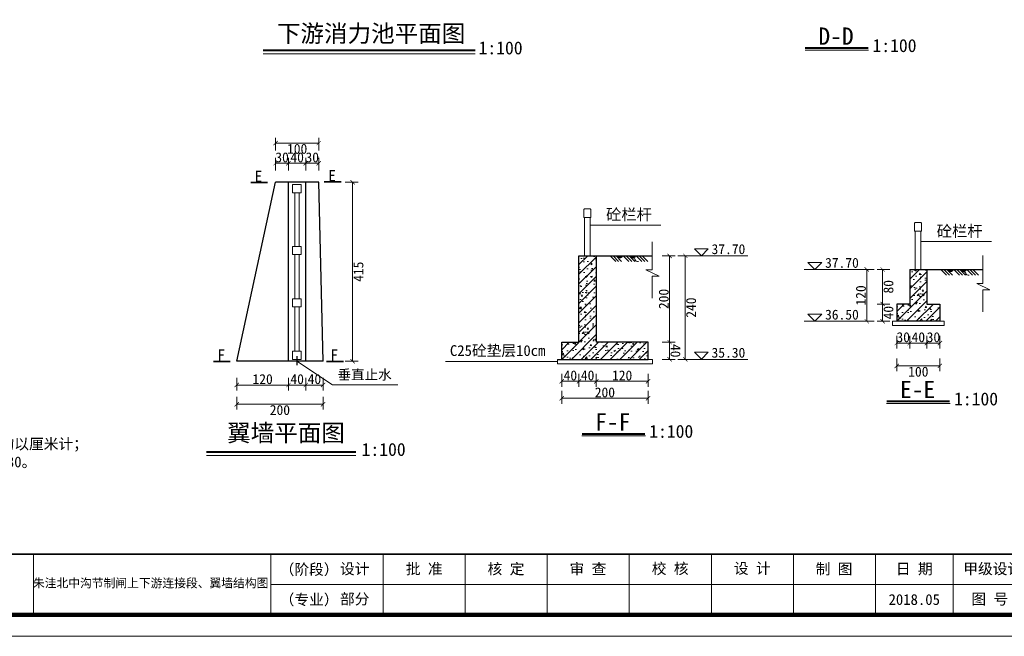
# Model space of a CAD drawing. Extents: x -27255 to 1448651, y 31034 to 8081248.
# Tile 101 of 198: x 584232 to 584460, y 3860399 to 3860542. Entities that reach past the tile are written whole.
import ezdxf
from ezdxf.enums import TextEntityAlignment as Align

# ---------------------------------------------------------------- set-up
doc = ezdxf.new("R2010")
doc.units = 0
doc.layers.get('0').update_dxf_attribs({"linetype": 'CONTINUOUS'})
for name, color, linetype, lineweight in [('0.09折线', 6, 'CONTINUOUS', 9), ('0.09标注线', 3, 'CONTINUOUS', 9), ('0.13填充', 8, 'CONTINUOUS', 9), ('0.13文字', 3, 'CONTINUOUS', 13), ('0.30粗线', 7, 'CONTINUOUS', 30), ('图框', 7, 'CONTINUOUS', 20), ('文字', 7, 'CONTINUOUS', 15), ('细实线', 3, 'CONTINUOUS', 20)]:
    doc.layers.add(name, color=color, linetype=linetype, lineweight=lineweight)
doc.styles.add('-仿宋_GB2312', font='FangSong_GB2312.ttf')
doc.styles.add('LYJFS', font='times.ttf', dxfattribs={"width": 0.7})
doc.styles.get("Standard").update_dxf_attribs({"font": 'rs.shx', "bigfont": 'hztxt.shx'})
doc.styles.add('仿宋', font='FangSong_GB2312.ttf', dxfattribs={"width": 0.7})
doc.styles.add('宋体', font='FangSong_GB2312.ttf')
doc.dimstyles.get("Standard").update_dxf_attribs({"dimtxt": 0.18, "dimasz": 0.18, "dimexe": 0.18, "dimexo": 0.0625, "dimgap": 0.09, "dimtad": 0, "dimtih": 1, "dimtoh": 1, "dimdec": 4, "dimzin": 0, "dimdsep": 46, "dimtxsty": 'Standard', "dimcen": 0.09, "dimadec": 0, "dimazin": 0, "dimtfac": 1, "dimtdec": 4, "dimtofl": 0, "dimtmove": 0, "dimatfit": 3, "dimfxl": 1, "dimtolj": 1, "dimtzin": 0, "dimarcsym": 0})
doc.dimstyles.new('zzzz STANDARD', dxfattribs={"dimtxt": 2.3, "dimasz": 1, "dimexe": 1.25, "dimexo": 1.5, "dimgap": 0.2, "dimtad": 1, "dimdec": 0, "dimlfac": 10, "dimzin": 0, "dimdsep": 46, "dimtxsty": '-仿宋_GB2312', "dimblk": 'ARCHTICK', "dimcen": 0.09, "dimadec": 0, "dimazin": 0, "dimtfac": 1, "dimtdec": 0, "dimtix": 1, "dimtmove": 2, "dimatfit": 3, "dimfxl": 1.7, "dimfxlon": 1, "dimtolj": 1, "dimtzin": 0, "dimlwd": 9, "dimlwe": 9, "dimarcsym": 0})

# ---------------------------------------------------------------- blocks, each defined once
blk = doc.blocks.new('d4trtg')
for p, q in [((655399.4, 3899795.5), (655399.4, 3899655.4)), ((655949.8, 3899795.5), (655949.8, 3899655.4)), ((656210, 3899795.5), (656210, 3899655.4)), ((656400.1, 3899795.5), (656400.1, 3899655.4)), ((656590.2, 3899795.5), (656590.2, 3899655.4)), ((656780.4, 3899795.5), (656780.4, 3899655.4)), ((656970.5, 3899795.5), (656970.5, 3899655.4)), ((657160.6, 3899795.5), (657160.6, 3899655.4)), ((657350.8, 3899795.5), (657350.8, 3899655.4)), ((657530.9, 3899795.5), (657530.9, 3899655.4))]:
    blk.add_line(p, q)
at = {"lineweight": 0}
for p, q in [((658021.2, 3899725.4), (655949.8, 3899725.4)), ((658071.2, 3899605.3), (653868.4, 3899605.3))]:
    blk.add_line(p, q, dxfattribs=at)
at = {"lineweight": 0, "const_width": 10}
blk.add_lwpolyline([(654118.6, 3902527.3), (658021.2, 3902527.3), (658021.2, 3899655.4), (654118.6, 3899655.4)], close=True, dxfattribs=at)
at = {"lineweight": 0, "const_width": 4}
blk.add_lwpolyline([(658021.2, 3899795.5), (654118.6, 3899795.5)], dxfattribs=at)
at = {"style": 'LYJFS'}
for s, p in [('（阶段）', (656038.2, 3899760.4)), ('（专业）', (656038.2, 3899690.4))]:
    blk.add_text(s, height=25.02, dxfattribs=at).set_placement(p, align=Align.MIDDLE_CENTER)
at = {"style": '仿宋'}
blk.add_text('2018.05', height=25.02, dxfattribs=at).set_placement((657440.8, 3899690.4), align=Align.MIDDLE)
at = {"attachment_point": 5, "style": '宋体'}
for s, insert, char_height in [('设计', (656144, 3899760.4), 25.02), ('批 准', (656305, 3899760.4), 25.02), ('核 定', (656494.6, 3899760.2), 25.02), ('审 查', (656684.6, 3899760.2), 25.02), ('校 核', (656875.1, 3899760.9), 25.02), ('设 计', (657065.3, 3899761.4), 25.02), ('制 图', (657254.9, 3899760.2), 25.02), ('日 期', (657440.8, 3899760.4), 25.02), ('甲级设计证书编号A132012666', (657776, 3899760.4), 25.017), ('部分', (656144, 3899690.4), 25.02), ('图 号', (657615.9, 3899690.4), 25.02)]:
    blk.add_mtext(s, dxfattribs=dict(at, insert=insert, char_height=char_height))
blk = doc.blocks.new('_ARCHTICK')
at = {"color": 0, "linetype": 'ByBlock', "const_width": 0.15}
blk.add_lwpolyline([(-0.5, -0.5), (0.5, 0.5)], dxfattribs=at)

msp = doc.modelspace()

# ---------------------------------------------------------------- hatches: boundary and pattern name
at = {"layer": '0.09标注线', "linetype": 'Continuous', "lineweight": 13}
h = msp.add_hatch(dxfattribs=at)
h.set_pattern_fill('ANSI31', color=256, scale=0.5, style=0)
h.set_pattern_definition([(45, (584357.8953, 3860463.1246), (-1.12253, 1.12253), [])])
h.paths.add_polyline_path([(584365.89528, 3860487.12457), (584361.89528, 3860487.12457), (584361.89528, 3860467.12457), (584357.89528, 3860467.12457), (584357.89528, 3860463.12457), (584377.89528, 3860463.12457), (584377.89528, 3860467.12457), (584365.89528, 3860467.12457)])
h = msp.add_hatch(dxfattribs=at)
h.set_pattern_fill('ANSI31', color=256, scale=0.5, style=0)
h.set_pattern_definition([(45, (584435.5396, 3860471.9518), (-1.12253, 1.12253), [])])
h.paths.add_polyline_path([(584438.53959, 3860475.9518), (584435.53959, 3860475.9518), (584435.53959, 3860471.9518), (584445.53959, 3860471.9518), (584445.53959, 3860475.9518), (584442.53959, 3860475.9518), (584442.53959, 3860483.9518), (584438.53959, 3860483.9518)])
at = {"layer": '0.13填充'}
h = msp.add_hatch(color=256, dxfattribs=at)
edge = h.paths.add_edge_path()
edge.add_ellipse((584371.43872, 3860487.2597), major_axis=(0, -0.71607), ratio=0.964264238, start_angle=-79.1227045, end_angle=79.1227045, ccw=False)
edge.add_line((584370.76065, 3860487.12457), (584372.11679, 3860487.12457))
h = msp.add_hatch(color=256, dxfattribs=at)
edge = h.paths.add_edge_path()
edge.add_ellipse((584371.43872, 3860487.2597), major_axis=(0, -0.71607), ratio=0.964264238, start_angle=-79.1227045, end_angle=79.1227045, ccw=False)
edge.add_line((584370.76065, 3860487.12457), (584372.11679, 3860487.12457))
h = msp.add_hatch(color=256, dxfattribs=at)
edge = h.paths.add_edge_path()
edge.add_ellipse((584374.47587, 3860487.2597), major_axis=(0, -0.71607), ratio=0.964264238, start_angle=-79.1227045, end_angle=79.1227045, ccw=False)
edge.add_line((584373.7978, 3860487.12457), (584375.15395, 3860487.12457))
h = msp.add_hatch(color=256, dxfattribs=at)
edge = h.paths.add_edge_path()
edge.add_ellipse((584374.47587, 3860487.2597), major_axis=(0, -0.71607), ratio=0.964264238, start_angle=-79.1227045, end_angle=79.1227045, ccw=False)
edge.add_line((584373.7978, 3860487.12457), (584375.15395, 3860487.12457))
h = msp.add_hatch(color=256, dxfattribs=at)
edge = h.paths.add_edge_path()
edge.add_ellipse((584448.08302, 3860484.08693), major_axis=(0, -0.71607), ratio=0.964264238, start_angle=-79.1227045, end_angle=79.1227045, ccw=False)
edge.add_line((584447.40495, 3860483.9518), (584448.7611, 3860483.9518))
h = msp.add_hatch(color=256, dxfattribs=at)
edge = h.paths.add_edge_path()
edge.add_ellipse((584448.08302, 3860484.08693), major_axis=(0, -0.71607), ratio=0.964264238, start_angle=-79.1227045, end_angle=79.1227045, ccw=False)
edge.add_line((584447.40495, 3860483.9518), (584448.7611, 3860483.9518))
h = msp.add_hatch(color=256, dxfattribs=at)
edge = h.paths.add_edge_path()
edge.add_ellipse((584451.12017, 3860484.08693), major_axis=(0, -0.71607), ratio=0.964264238, start_angle=-79.1227045, end_angle=79.1227045, ccw=False)
edge.add_line((584450.4421, 3860483.9518), (584451.79825, 3860483.9518))
h = msp.add_hatch(color=256, dxfattribs=at)
edge = h.paths.add_edge_path()
edge.add_ellipse((584451.12017, 3860484.08693), major_axis=(0, -0.71607), ratio=0.964264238, start_angle=-79.1227045, end_angle=79.1227045, ccw=False)
edge.add_line((584450.4421, 3860483.9518), (584451.79825, 3860483.9518))
at = {"layer": '0.13文字', "lineweight": 13}
h = msp.add_hatch(dxfattribs=at)
h.set_pattern_fill('AR-CONC', color=256, scale=0.02, style=0)
h.set_pattern_definition([(50, (584357.8953, 3860463.1246), (3.6437, -0.31878), [0.381, -4.191]), (355, (584357.8953, 3860463.1246), (-0.70486, 3.82113), [0.3048, -3.3528]), (100.451, (584358.199, 3860463.098), (2.93885, 3.50233), [0.3238, -3.5618]), (46.184, (584357.8953, 3860464.1406), (5.4216, -0.84085), [0.5715, -6.2865]), (96.636, (584358.347, 3860464.0705), (4.7481, 4.9485), [0.4857, -5.3427]), (351.184, (584357.8953, 3860464.1406), (4.7481, 4.9485), [0.4572, -5.0292]), (21, (584358.4033, 3860463.8866), (3.0323, -2.0453), [0.381, -4.191]), (326, (584358.4033, 3860463.8866), (1.23604, 3.68376), [0.3048, -3.3528]), (71.451, (584358.656, 3860463.716), (4.26833, 1.63846), [0.3238, -3.5618]), (37.5, (584357.8953, 3860463.1246), (0.06177, 1.6911), [0, -3.31216, 0, -3.4036, 0, -3.3655]), (7.5, (584357.8953, 3860463.1246), (1.33639, 2.00361), [0, -1.94056, 0, -3.23596, 0, -1.2827]), (327.5, (584356.7624, 3860463.1246), (2.71181, -0.114575), [0, -1.27, 0, -3.9624, 0, -5.2578]), (317.5, (584356.2544, 3860463.1246), (2.96258, 0.50853), [0, -1.651, 0, -2.63144, 0, -3.7338])])
h.paths.add_polyline_path([(584377.89528, 3860463.12457), (584377.89528, 3860467.12457), (584365.89528, 3860467.12457), (584365.89528, 3860487.12457), (584361.89528, 3860487.12457), (584361.89528, 3860467.12457), (584357.89528, 3860467.12457), (584357.89528, 3860463.12457)])
h = msp.add_hatch(dxfattribs=at)
h.set_pattern_fill('AR-CONC', color=256, scale=0.02, style=0)
h.set_pattern_definition([(50, (584435.5396, 3860471.9518), (3.6437, -0.3188), [0.381, -4.191]), (355, (584435.5396, 3860471.9518), (-0.7049, 3.8211), [0.3048, -3.3528]), (100.45, (584435.8432, 3860471.9252), (2.93885, 3.5023), [0.3238, -3.5618]), (46.184, (584435.5396, 3860472.968), (5.4216, -0.8408), [0.5715, -6.2865]), (96.636, (584435.9914, 3860472.8977), (4.748, 4.9485), [0.4857, -5.3427]), (351.184, (584435.5396, 3860472.968), (4.748, 4.9485), [0.4572, -5.0292]), (21, (584436.0476, 3860472.7138), (3.0323, -2.0453), [0.381, -4.191]), (326, (584436.0476, 3860472.7138), (1.236, 3.6838), [0.3048, -3.3528]), (71.451, (584436.3003, 3860472.5434), (4.2683, 1.63846), [0.3238, -3.5618]), (37.5, (584435.5396, 3860471.9518), (0.06177, 1.6911), [0, -3.31216, 0, -3.4036, 0, -3.3655]), (7.5, (584435.5396, 3860471.9518), (1.3364, 2.00361), [0, -1.94056, 0, -3.23596, 0, -1.2827]), (327.5, (584434.4067, 3860471.9518), (2.71181, -0.11457), [0, -1.27, 0, -3.9624, 0, -5.2578]), (317.5, (584433.8987, 3860471.9518), (2.9626, 0.50853), [0, -1.651, 0, -2.63144, 0, -3.7338])])
h.paths.add_polyline_path([(584438.53959, 3860475.9518), (584435.53959, 3860475.9518), (584435.53959, 3860471.9518), (584445.53959, 3860471.9518), (584445.53959, 3860475.9518), (584442.53959, 3860475.9518), (584442.53959, 3860483.9518), (584438.53959, 3860483.9518)])

# ---------------------------------------------------------------- linework, layer by layer
at = {"layer": '0.09折线', "color": 4}
for p, q in [((584296.00514, 3860491.46817, -1.17174), (584296.00514, 3860501.72841, -1.17174)), ((584297.00512, 3860501.72841, -1.17174), (584297.00512, 3860491.46817, -1.17174)), ((584296.00514, 3860489.31485, -1.17174), (584296.00514, 3860499.5751, -1.17174)), ((584297.00512, 3860499.5751, -1.17174), (584297.00512, 3860489.31485, -1.17174)), ((584296.00514, 3860477.16153, -1.17174), (584296.00514, 3860487.42178, -1.17174)), ((584297.00512, 3860487.42178, -1.17174), (584297.00512, 3860477.16153, -1.17174)), ((584296.00514, 3860465.00821, -1.17174), (584296.00514, 3860475.26846, -1.17174)), ((584297.00512, 3860475.26846, -1.17174), (584297.00512, 3860465.00821, -1.17174))]:
    msp.add_line(p, q, dxfattribs=at)
at = {"layer": '0.09折线'}
for p, q in [((584363.19309, 3860498.01457), (584363.01309, 3860497.83457)), ((584363.01309, 3860497.83457), (584363.01309, 3860496.03457)), ((584364.45309, 3860498.01457), (584363.19309, 3860498.01457)), ((584364.63309, 3860497.83457), (584364.45309, 3860498.01457)), ((584364.63309, 3860496.03457), (584364.63309, 3860497.83457)), ((584363.01309, 3860496.03457), (584364.63309, 3860496.03457)), ((584363.19309, 3860496.03457), (584363.19309, 3860487.12457)), ((584364.45309, 3860487.12457), (584364.45309, 3860496.03457)), ((584439.83739, 3860494.8418), (584439.65739, 3860494.6618)), ((584439.65739, 3860494.6618), (584439.65739, 3860492.8618)), ((584441.09739, 3860494.8418), (584439.83739, 3860494.8418)), ((584441.27739, 3860494.6618), (584441.09739, 3860494.8418)), ((584441.27739, 3860492.8618), (584441.27739, 3860494.6618)), ((584439.65739, 3860492.8618), (584441.27739, 3860492.8618)), ((584439.83739, 3860492.8618), (584439.83739, 3860483.9518)), ((584441.09739, 3860483.9518), (584441.09739, 3860492.8618))]:
    msp.add_line(p, q, dxfattribs=at)
at = {"layer": '0.09折线', "color": 4, "elevation": 1.05259}
msp.add_lwpolyline([(584295.53298, 3860501.72841), (584295.53298, 3860503.62149), (584297.53298, 3860503.62149), (584297.53298, 3860501.72841)], close=True, dxfattribs=at)
at = {"layer": '0.09折线', "color": 4}
for points in [[(584295.53171, 3860487.42178), (584295.53171, 3860489.31485), (584297.53171, 3860489.31485), (584297.53171, 3860487.42178)], [(584295.53171, 3860475.26846), (584295.53171, 3860477.16153), (584297.53171, 3860477.16153), (584297.53171, 3860475.26846)], [(584295.53171, 3860463.11514), (584295.53171, 3860465.00821), (584297.53171, 3860465.00821), (584297.53171, 3860463.11514)]]:
    msp.add_lwpolyline(points, close=True, dxfattribs=at)
at = {"layer": '0.09标注线', "color": 7, "linetype": 'Continuous', "lineweight": 35}
for p, q in [((584289.71859, 3860504.08365, 27.82478), (584285.83124, 3860504.08365, 27.82478)), ((584306.75884, 3860504.2484, 27.82478), (584302.87149, 3860504.2484, 27.82478)), ((584281.07233, 3860462.66763, 27.82478), (584277.18497, 3860462.66763, 27.82478)), ((584307.27852, 3860462.66763, 27.82478), (584303.39117, 3860462.66763, 27.82478))]:
    msp.add_line(p, q, dxfattribs=at)
at = {"layer": '0.09标注线'}
for p, q in [((584364.45309, 3860494.25067), (584380.82555, 3860494.25067)), ((584441.09739, 3860490.41265), (584457.46985, 3860490.41265)), ((584387.78022, 3860487.12457), (584401.02605, 3860487.12457)), ((584388.6542, 3860488.75754), (584390.2542, 3860487.15754)), ((584388.6542, 3860488.75754), (584391.8542, 3860488.75754)), ((584390.2542, 3860487.15754), (584391.8542, 3860488.75754)), ((584414.9647, 3860485.58477), (584416.5647, 3860483.98477)), ((584414.9647, 3860485.58477), (584418.1647, 3860485.58477)), ((584416.5647, 3860483.98477), (584418.1647, 3860485.58477)), ((584414.09071, 3860483.9518), (584427.33654, 3860483.9518)), ((584414.9647, 3860473.58477), (584416.5647, 3860471.98477)), ((584414.9647, 3860473.58477), (584418.1647, 3860473.58477)), ((584416.5647, 3860471.98477), (584418.1647, 3860473.58477)), ((584414.09071, 3860471.9518), (584427.33654, 3860471.9518)), ((584388.6542, 3860464.75754), (584390.2542, 3860463.15754)), ((584388.6542, 3860464.75754), (584391.8542, 3860464.75754)), ((584390.2542, 3860463.15754), (584391.8542, 3860464.75754)), ((584304.76528, 3860457.24295, -0.19922), (584296.49353, 3860462.69121, -0.64219)), ((584387.78022, 3860463.12457), (584401.02605, 3860463.12457)), ((584319.8983, 3860457.24295, -0.19922), (584304.76528, 3860457.24295, -0.19922))]:
    msp.add_line(p, q, dxfattribs=at)
at = {"layer": '0.13填充', "lineweight": 40, "ltscale": 0.005}
for p, q in [((584414.34419, 3860535.31525), (584428.88468, 3860535.31525)), ((584288.66215, 3860534.77447), (584337.81334, 3860534.77447)), ((584433.24651, 3860453.40611, -2.09684), (584447.787, 3860453.40611, -2.09684)), ((584362.60221, 3860445.89352, -2.09684), (584377.1427, 3860445.89352, -2.09684)), ((584275.59212, 3860441.69522, -0.19922), (584310.1353, 3860441.69522, -0.19922))]:
    msp.add_line(p, q, dxfattribs=at)
at = {"layer": '0.13填充', "ltscale": 0.005}
for p, q in [((584288.66215, 3860533.93162), (584337.81334, 3860533.93162)), ((584414.28832, 3860534.78533), (584429.01903, 3860534.78533)), ((584433.19064, 3860452.87619, -2.09684), (584447.92135, 3860452.87619, -2.09684)), ((584362.54634, 3860445.3636, -2.09684), (584377.27705, 3860445.3636, -2.09684)), ((584275.59212, 3860440.85237, -0.19922), (584310.1353, 3860440.85237, -0.19922))]:
    msp.add_line(p, q, dxfattribs=at)
at = {"layer": '0.13文字', "linetype": 'Continuous', "lineweight": 13}
for p, q in [((584378.85423, 3860490.39422), (584378.85423, 3860483.85493)), ((584455.49853, 3860487.22145), (584455.49853, 3860480.68215)), ((584378.85423, 3860483.85493), (584377.42216, 3860483.85493)), ((584380.50617, 3860482.41782), (584377.42216, 3860483.85493)), ((584378.85423, 3860482.41782), (584378.85423, 3860477.32008)), ((584378.85423, 3860482.41782), (584380.50617, 3860482.41782)), ((584455.49853, 3860480.68215), (584454.06646, 3860480.68215)), ((584457.15047, 3860479.24505), (584454.06646, 3860480.68215)), ((584455.49853, 3860479.24505), (584455.49853, 3860474.1473)), ((584455.49853, 3860479.24505), (584457.15047, 3860479.24505)), ((584434.53959, 3860471.9518), (584434.53959, 3860470.9518)), ((584435.53959, 3860471.9518), (584434.53959, 3860471.9518)), ((584445.53959, 3860471.9518), (584446.53959, 3860471.9518)), ((584446.53959, 3860471.9518), (584446.53959, 3860470.9518)), ((584434.53959, 3860470.9518), (584446.53959, 3860470.9518)), ((584330.93794, 3860462.62457), (584356.89528, 3860462.62457)), ((584357.89528, 3860463.12457), (584356.89528, 3860463.12457)), ((584356.89528, 3860463.12457), (584356.89528, 3860462.12457)), ((584356.89528, 3860462.12457), (584378.89528, 3860462.12457)), ((584377.89528, 3860463.12457), (584378.89528, 3860463.12457)), ((584378.89528, 3860463.12457), (584378.89528, 3860462.12457))]:
    msp.add_line(p, q, dxfattribs=at)
at = {"layer": '0.30粗线'}
for p, q in [((584282.57631, 3860462.69121, -0.09674), (584291.57689, 3860504.19, -0.03335)), ((584301.57627, 3860504.1906, -3.5311), (584291.57689, 3860504.19, -0.03335)), ((584294.57631, 3860462.69094, -0.09674), (584294.57678, 3860504.1906, -0.04566)), ((584298.57631, 3860462.69094, -0.09674), (584298.57628, 3860504.1906, -0.53528)), ((584302.57631, 3860462.69094, -0.09674), (584301.57627, 3860504.1906, -0.03335)), ((584361.89528, 3860467.12457), (584361.89528, 3860487.12457)), ((584361.89528, 3860487.12457), (584365.89528, 3860487.12457)), ((584365.89528, 3860487.12457), (584378.85423, 3860487.12457)), ((584365.89528, 3860487.12457), (584365.89528, 3860467.12457)), ((584438.53959, 3860483.9518), (584442.53959, 3860483.9518)), ((584438.53959, 3860483.9518), (584438.53959, 3860475.9518)), ((584442.53959, 3860483.9518), (584442.53959, 3860475.9518)), ((584442.53959, 3860483.9518), (584455.49853, 3860483.9518)), ((584438.53959, 3860475.9518), (584435.53959, 3860475.9518)), ((584435.53959, 3860475.9518), (584435.53959, 3860471.9518)), ((584442.53959, 3860475.9518), (584445.53959, 3860475.9518)), ((584445.53959, 3860475.9518), (584445.53959, 3860471.9518)), ((584445.53959, 3860471.9518), (584435.53959, 3860471.9518)), ((584357.89528, 3860463.12457), (584357.89528, 3860467.12457)), ((584357.89528, 3860467.12457), (584361.89528, 3860467.12457)), ((584377.89528, 3860467.12457), (584365.89528, 3860467.12457)), ((584377.89528, 3860463.12457), (584377.89528, 3860467.12457)), ((584302.57631, 3860462.69121, 3.62026), (584282.57631, 3860462.69121, 3.64377)), ((584296.49353, 3860463.84692, -0.64219), (584296.49353, 3860461.75796, -0.64219)), ((584356.89528, 3860463.12457), (584377.89528, 3860463.12457))]:
    msp.add_line(p, q, dxfattribs=at)
at = {"layer": '细实线', "ltscale": 5}
for p, q in [((584369.08561, 3860487.12457), (584370.3952, 3860485.81498)), ((584369.08561, 3860487.12457), (584370.3952, 3860485.81498)), ((584369.77857, 3860487.12457), (584371.08816, 3860485.81498)), ((584369.77857, 3860487.12457), (584371.08816, 3860485.81498)), ((584370.47154, 3860487.12457), (584371.78113, 3860485.81498)), ((584370.47154, 3860487.12457), (584371.78113, 3860485.81498)), ((584372.12276, 3860487.12457), (584373.43235, 3860485.81498)), ((584372.12276, 3860487.12457), (584373.43235, 3860485.81498)), ((584372.81572, 3860487.12457), (584374.12532, 3860485.81498)), ((584372.81572, 3860487.12457), (584374.12532, 3860485.81498)), ((584373.50869, 3860487.12457), (584374.81828, 3860485.81498)), ((584373.50869, 3860487.12457), (584374.81828, 3860485.81498)), ((584375.15991, 3860487.12457), (584376.4695, 3860485.81498)), ((584375.15991, 3860487.12457), (584376.4695, 3860485.81498)), ((584375.85288, 3860487.12457), (584377.16247, 3860485.81498)), ((584375.85288, 3860487.12457), (584377.16247, 3860485.81498)), ((584376.54584, 3860487.12457), (584377.85543, 3860485.81498)), ((584376.54584, 3860487.12457), (584377.85543, 3860485.81498)), ((584445.72991, 3860483.9518), (584447.0395, 3860482.64221)), ((584445.72991, 3860483.9518), (584447.0395, 3860482.64221)), ((584446.42287, 3860483.9518), (584447.73246, 3860482.64221)), ((584446.42287, 3860483.9518), (584447.73246, 3860482.64221)), ((584447.11584, 3860483.9518), (584448.42543, 3860482.64221)), ((584447.11584, 3860483.9518), (584448.42543, 3860482.64221)), ((584448.76706, 3860483.9518), (584450.07665, 3860482.64221)), ((584448.76706, 3860483.9518), (584450.07665, 3860482.64221)), ((584449.46002, 3860483.9518), (584450.76962, 3860482.64221)), ((584449.46002, 3860483.9518), (584450.76962, 3860482.64221)), ((584450.15299, 3860483.9518), (584451.46258, 3860482.64221)), ((584450.15299, 3860483.9518), (584451.46258, 3860482.64221)), ((584451.80421, 3860483.9518), (584453.1138, 3860482.64221)), ((584451.80421, 3860483.9518), (584453.1138, 3860482.64221)), ((584452.49718, 3860483.9518), (584453.80677, 3860482.64221)), ((584452.49718, 3860483.9518), (584453.80677, 3860482.64221)), ((584453.19014, 3860483.9518), (584454.49973, 3860482.64221)), ((584453.19014, 3860483.9518), (584454.49973, 3860482.64221))]:
    msp.add_line(p, q, dxfattribs=at)
at = {"layer": '细实线', "lineweight": 20, "ltscale": 5, "start_tangent": (0.999064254, 0.043250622), "end_tangent": (0.999505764, -0.031436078)}
for points in [[(584374.50583, 3860486.54702), (584374.79962, 3860486.43357), (584374.87516, 3860486.308), (584374.9128, 3860486.13845), (584375.04272, 3860485.98125), (584375.23722, 3860485.88285), (584375.6482, 3860485.81498)], [(584374.50583, 3860486.54702), (584374.79962, 3860486.43357), (584374.87516, 3860486.308), (584374.9128, 3860486.13845), (584375.04272, 3860485.98125), (584375.23722, 3860485.88285), (584375.6482, 3860485.81498)], [(584451.15013, 3860483.37425), (584451.44392, 3860483.2608), (584451.51946, 3860483.13523), (584451.5571, 3860482.96568), (584451.68702, 3860482.80847), (584451.88152, 3860482.71008), (584452.2925, 3860482.64221)], [(584451.15013, 3860483.37425), (584451.44392, 3860483.2608), (584451.51946, 3860483.13523), (584451.5571, 3860482.96568), (584451.68702, 3860482.80847), (584451.88152, 3860482.71008), (584452.2925, 3860482.64221)]]:
    msp.add_spline(points, degree=3, dxfattribs=at)

# ---------------------------------------------------------------- block references
at = {"layer": '图框', "xscale": 0.09999999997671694, "yscale": 0.1000000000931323, "zscale": 0.1}
msp.add_blockref('d4trtg', (518695.51852, 3470438.39536), dxfattribs=at)

# ---------------------------------------------------------------- texts
at = {"layer": '0.09标注线', "style": '-仿宋_GB2312'}
for s, insert, char_height, width, attachment_point in [('E', (584288.50031, 3860506.8599, -0.19922), 2.599, 36.820019, 3), ('E', (584305.54056, 3860507.02465, -0.19922), 2.599, 36.820019, 3), ('37.70', (584392.61269, 3860489.82335), 2.3, 17.074029, 1), ('37.70', (584418.92319, 3860486.65057), 2.3, 17.074029, 1), ('36.50', (584418.92319, 3860474.65057), 2.3, 17.074029, 1), ('F', (584279.85404, 3860465.44388, -0.19922), 2.599, 36.820019, 3), ('F', (584306.06024, 3860465.44388, -0.19922), 2.599, 36.820019, 3), ('35.30', (584392.61269, 3860465.82335), 2.3, 17.074029, 1), ('垂直止水', (584305.93831, 3860460.73911, -0.19922), 2.3, 17.074029, 1), ('{\\C7;说明：\\P     1、本图尺寸单位高程(国家85高程基面）以米计，其余均以厘米计；\\P     2、图中砼强度等级：现浇钢筋砼C25，预制钢筋砼构件C30。}', (584137.27906, 3860448.942, -1.71772), 2.5, 195.5537787, 1)]:
    msp.add_mtext(s, dxfattribs=dict(at, insert=insert, char_height=char_height, width=width, attachment_point=attachment_point))
at = {"layer": '0.09标注线', "char_height": 2.599, "attachment_point": 1, "style": '-仿宋_GB2312'}
for insert in [(584368.16649, 3860498.00638, -0.92008), (584444.81079, 3860494.16835, -0.92008)]:
    msp.add_mtext('砼栏杆', dxfattribs=dict(at, insert=insert))
at = {"layer": '0.13文字', "linetype": 'Continuous', "lineweight": 13, "attachment_point": 1}
for s, insert, char_height, width, style in [('C25砼垫层10cm', (584331.97727, 3860466.41413), 2.5, 36.0624874, '-仿宋_GB2312'), ('{\\fFangSong_GB2312|b0|i0|c134|p49;\\W1; 朱洼北中沟节制闸上下游连接段、翼墙结构图}', (584233.98241, 3860412.26298), 2, 66.6610925, 'LYJFS')]:
    msp.add_mtext(s, dxfattribs=dict(at, insert=insert, char_height=char_height, width=width, style=style))
at = {"layer": '文字', "color": 7, "attachment_point": 1, "style": '-仿宋_GB2312'}
for s, insert, char_height, width in [('下游消力池平面图', (584291.88832, 3860540.67394), 4, 55.0322781), ('D-D', (584417.38252, 3860540.05194), 4, 38.0137182), ('1:100', (584429.91458, 3860537.36319), 3, 10.2895474), ('1:100', (584338.62074, 3860536.8224), 3, 10.2895474), ('E-E', (584436.28484, 3860458.1428, -2.09684), 4, 38.0137182), ('1:100', (584448.8169, 3860455.45405, -2.09684), 3, 10.2895474), ('F-F', (584365.64054, 3860450.63021, -2.09684), 4, 38.0137182), ('翼墙平面图', (584280.34707, 3860448.07682, -0.19922), 4, 55.0322781), ('1:100', (584378.1726, 3860447.94146, -2.09684), 3, 10.2895474), ('1:100', (584311.5142, 3860443.74316, -0.19922), 3, 10.2895474)]:
    msp.add_mtext(s, dxfattribs=dict(at, insert=insert, char_height=char_height, width=width))

# ---------------------------------------------------------------- dimensions: what is measured, and where the dimension line sits
at = {"layer": '0.09标注线'}
for base, p1, p2 in [((584361.89528, 3860458.03389), (584357.89528, 3860463.12457), (584361.89528, 3860467.12457)), ((584365.89528, 3860458.03389), (584361.89528, 3860467.12457), (584365.89528, 3860467.12457)), ((584377.89528, 3860458.03389), (584365.89528, 3860467.12457), (584377.89528, 3860467.12457)), ((584377.89528, 3860454.10067), (584357.89528, 3860463.12457), (584377.89528, 3860463.12457))]:
    msp.add_linear_dim(base=base, p1=p1, p2=p2, dimstyle='zzzz STANDARD', dxfattribs=at).render()
msp.add_aligned_dim(p1=(584377.89528, 3860467.12457), p2=(584377.89528, 3860463.12457), distance=5, dimstyle='zzzz STANDARD', dxfattribs=at).render()
at = {"layer": '0.13文字', "lineweight": 13}
for base, p1, p2 in [((584291.57689, 3860513.2593, -0.19922), (584301.57455, 3860504.26208, -0.03324), (584291.57689, 3860504.19, -0.03335)), ((584294.57678, 3860508.58501, -0.19922), (584291.57689, 3860504.19, -0.03335), (584294.57678, 3860504.1906, -0.04566)), ((584298.57628, 3860508.58501, -0.19922), (584294.57678, 3860504.1906, -0.04566), (584298.57628, 3860504.1906, -0.53528)), ((584301.57455, 3860508.58501, -0.19922), (584298.57628, 3860504.1906, -0.53528), (584301.57455, 3860504.26208, -0.03324)), ((584438.53959, 3860466.89519), (584435.53959, 3860471.9518), (584438.53959, 3860475.9518)), ((584435.53959, 3860461.61326), (584445.53959, 3860475.9518), (584435.53959, 3860471.9518)), ((584442.53959, 3860466.89519), (584438.53959, 3860475.9518), (584442.53959, 3860475.9518)), ((584445.53959, 3860466.89519), (584442.53959, 3860475.9518), (584445.53959, 3860475.9518)), ((584282.57631, 3860452.72604, -0.19922), (584302.57385, 3860462.79322, -0.09658), (584282.57631, 3860462.69121, 3.64377)), ((584294.57631, 3860457.18138, -0.19922), (584282.57631, 3860462.69121, -0.09674), (584294.57631, 3860462.69094, -0.09674)), ((584298.57631, 3860457.18138, -0.19922), (584294.57631, 3860462.69094, -0.09674), (584298.57631, 3860462.69121, 3.62496)), ((584302.57385, 3860457.18138, -0.19922), (584298.57631, 3860462.69121, 3.62496), (584302.57385, 3860462.79322, -0.09658))]:
    msp.add_linear_dim(base=base, p1=p1, p2=p2, dimstyle='Standard', override={"dimtxt": 2.3, "dimasz": 1, "dimexe": 1.25, "dimexo": 1.5, "dimgap": 0.2, "dimtad": 1, "dimtih": 0, "dimtoh": 0, "dimdec": 0, "dimlfac": 10, "dimtxsty": '-仿宋_GB2312', "dimblk": 'ARCHTICK', "dimtdec": 0, "dimtix": 1, "dimtofl": 1, "dimtmove": 2, "dimfxl": 1.7, "dimfxlon": 1, "dimlwd": 9, "dimlwe": 9}, dxfattribs=at).render()
for base, p1, p2 in [((584309.43566, 3860462.69121, -0.19922), (584298.57628, 3860504.19042, -2.48171), (584298.58346, 3860462.69121, 3.62496)), ((584382.89528, 3860487.12457), (584377.89528, 3860467.12457), (584361.89528, 3860487.12457)), ((584386.53022, 3860463.12457), (584361.89528, 3860487.12457), (584377.89528, 3860463.12457)), ((584428.58654, 3860483.9518), (584435.53959, 3860471.9518), (584438.53959, 3860483.9518)), ((584432.26974, 3860475.9518), (584438.53959, 3860483.9518), (584438.53959, 3860475.9518)), ((584432.26974, 3860471.9518), (584435.53959, 3860475.9518), (584435.53959, 3860471.9518))]:
    msp.add_linear_dim(base=base, p1=p1, p2=p2, angle=90, dimstyle='Standard', override={"dimtxt": 2.3, "dimasz": 1, "dimexe": 1.25, "dimexo": 1.5, "dimgap": 0.2, "dimtad": 1, "dimtih": 0, "dimtoh": 0, "dimdec": 0, "dimlfac": 10, "dimtxsty": '-仿宋_GB2312', "dimblk": 'ARCHTICK', "dimtdec": 0, "dimtix": 1, "dimtofl": 1, "dimtmove": 2, "dimfxl": 1.7, "dimfxlon": 1, "dimlwd": 9, "dimlwe": 9}, dxfattribs=at).render()

doc.saveas('drawing.dxf')
